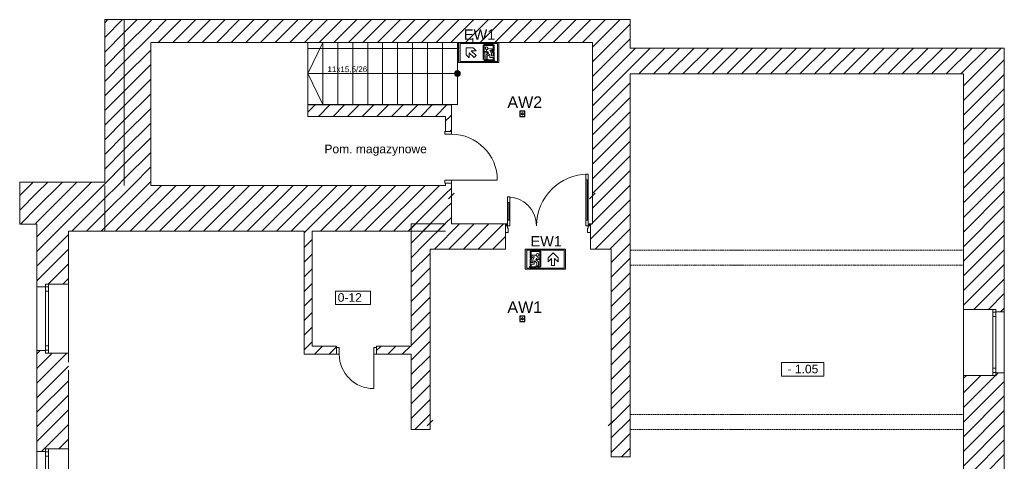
# Model space of a CAD drawing. Header units: millimetres. Extents: x -146116 to 602001, y -318793 to 100489.
# Tile 97 of 100: x 311236 to 328366, y 78941 to 86630. Entities that reach past the tile are written whole.
import ezdxf

# ---------------------------------------------------------------- set-up
doc = ezdxf.new("R2010")
doc.units = ezdxf.units.MM
doc.header["$LTSCALE"] = 0.1
doc.header["$MEASUREMENT"] = 0
doc.linetypes.add('eks Rzut piwnicy$0$Krawędzie ukryte', pattern=[391.222223, 282.222223, -109])
for name, color, linetype in [('eks Rzut piwnicy$0$Nowe_Drzwi ARCHICAD', 8, 'Continuous'), ('eks Rzut piwnicy$0$Nowe_Konstrukcja - Ściany zew', 8, 'Continuous'), ('eks Rzut piwnicy$0$poziom_0 (1)_5_Konstrukcja - Schody', 8, 'Continuous'), ('LUXIONA', 92, 'Continuous'), ('REWIZJA_1', 6, 'Continuous')]:
    doc.layers.add(name, color=color, linetype=linetype)
for name, color, linetype, lineweight in [('eks Rzut piwnicy$0$Nowe_Drzwi ARCHICAD_Nr_pióra__3', 8, 'Continuous', 13), ('eks Rzut piwnicy$0$Nowe_Drzwi ARCHICAD_Nr_pióra__47', 8, 'Continuous', 15), ('eks Rzut piwnicy$0$Nowe_Drzwi ARCHICAD_Nr_pióra__6', 8, 'Continuous', 13), ('eks Rzut piwnicy$0$Nowe_Konstrukcja - Ściany zew_Nr_pióra__47', 8, 'Continuous', 15), ('eks Rzut piwnicy$0$Nowe_Konstrukcja - Ściany zew_Nr_pióra__67', 8, 'Continuous', 13), ('eks Rzut piwnicy$0$poziom_0 (1)_5_0_Nr_pióra__21_Nr_pióra__7', 8, 'Continuous', 18), ('eks Rzut piwnicy$0$poziom_0 (1)_5_2D - Ogólne_Nr_pióra__1_Nr_pióra__7', 8, 'Continuous', 18), ('eks Rzut piwnicy$0$poziom_0 (1)_5_DEFPOINTS_Nr_pióra__7', 8, 'Continuous', 18), ('eks Rzut piwnicy$0$poziom_0 (1)_5_Drzwi ArchiCAD_Nr_pióra__27_Nr_pióra__7', 8, 'Continuous', 18), ('eks Rzut piwnicy$0$poziom_0 (1)_5_Drzwi ArchiCAD_Nr_pióra__81_Nr_pióra__3', 8, 'Continuous', 18), ('eks Rzut piwnicy$0$poziom_0 (1)_5_Konstrukcja - Belki_Nr_pióra__1_Nr_pióra__7', 8, 'Continuous', 18), ('eks Rzut piwnicy$0$poziom_0 (1)_5_Konstrukcja - Schody_Nr_pióra__81_Nr_pióra__3', 8, 'Continuous', 18), ('eks Rzut piwnicy$0$poziom_0 (1)_5_Konstrukcja - Ściany zew_Nr_pióra__107_Nr_pióra__11', 8, 'Continuous', 18), ('eks Rzut piwnicy$0$poziom_0 (1)_5_Konstrukcja - Ściany zew_Nr_pióra__27_Nr_pióra__7', 8, 'Continuous', 18), ('eks Rzut piwnicy$0$poziom_0 (1)_5_Konstrukcja - Ściany zew_Nr_pióra__87_Nr_pióra__3', 8, 'Continuous', 18), ('eks Rzut piwnicy$0$poziom_0 (1)_5_Metryczki pomieszczeń ArchiCADa_Nr_pióra__6_Nr_pióra__5', 8, 'Continuous', 18), ('eks Rzut piwnicy$0$poziom_0 (1)_5_Okna ArchiCADa_Nr_pióra__101_Nr_pióra__252', 8, 'Continuous', 18), ('eks Rzut piwnicy$0$poziom_0 (1)_5_Okna ArchiCADa_Nr_pióra__27_Nr_pióra__7', 8, 'Continuous', 18), ('eks Rzut piwnicy$0$poziom_0 (1)_5_Okna ArchiCADa_Nr_pióra__81_Nr_pióra__3', 8, 'Continuous', 18), ('eks Rzut piwnicy$0$poziom_0 (1)_5_Opisy - Teksty_Nr_pióra__1_Nr_pióra__7', 8, 'Continuous', 18), ('eks Rzut piwnicy$0$poziom_0 (1)_5_Wymiarowanie - Ogólne_Nr_pióra__1_Nr_pióra__7', 8, 'Continuous', 18), ('eks Rzut piwnicy$0$poziom_0 (1)_5_Wymiarowanie - Ogólne_Nr_pióra__7', 8, 'Continuous', 18), ('Oświetlenie ewakuacyjne', 3, 'Continuous', 20)]:
    doc.layers.add(name, color=color, linetype=linetype, lineweight=lineweight)
doc.styles.add('ARIAL', font='arial.ttf')
doc.styles.add('eks Rzut piwnicy$0$GENERATED_STYLE_1', font='arial.ttf')
doc.styles.add('Malanow_1_100', font='isocpeur.ttf')
pattern_1 = [(45, (138485.43, -34453.1), (127.2792, -127.2792), [])]

# ---------------------------------------------------------------- blocks, each defined once
blk = doc.blocks.new('eks Rzut piwnicy$0$Drzwi podwójne 21')
at = {"layer": 'eks Rzut piwnicy$0$Nowe_Drzwi ARCHICAD_Nr_pióra__3', "color": 7, "linetype": 'Continuous', "lineweight": 13}
for centre, radius, start, end in [((702, 0), 900, 90, 180), ((-702, 0), 504, 0, 90)]:
    blk.add_arc(centre, radius, start, end, dxfattribs=at)
at = {"layer": 'eks Rzut piwnicy$0$Nowe_Drzwi ARCHICAD_Nr_pióra__47', "color": 7, "linetype": 'Continuous', "lineweight": 15}
for p, q in [((-740, 35), (-715, 35)), ((-740, -90), (-740, 0)), ((-740, -90), (-740, 0)), ((-715, 0), (-715, 35)), ((740, 35), (715, 35)), ((715, 0), (715, 35)), ((740, -90), (740, 0)), ((740, -90), (740, 0)), ((-740, -102), (-740, -90)), ((-740, -102), (-740, -90)), ((-740, -115), (-740, -102)), ((-740, -115), (-740, -102)), ((740, -102), (740, -90)), ((740, -102), (740, -90)), ((740, -115), (740, -102)), ((740, -115), (740, -102))]:
    blk.add_line(p, q, dxfattribs=at)
at = {"layer": 'eks Rzut piwnicy$0$Nowe_Drzwi ARCHICAD_Nr_pióra__6', "color": 5, "linetype": 'Continuous', "lineweight": 13}
for p, q in [((662, 800), (662, 900)), ((662, 900), (702, 900)), ((702, 900), (702, 800)), ((662, 800), (682, 800)), ((662, 100), (662, 800)), ((702, 800), (662, 800)), ((682, 800), (702, 800)), ((682, 100), (682, 800)), ((682, 800), (682, 100)), ((682, 800), (682, 100)), ((702, 800), (702, 100)), ((-702, 504), (-702, 404)), ((-662, 504), (-702, 504)), ((-702, 404), (-702, 100)), ((-682, 404), (-702, 404)), ((-702, 404), (-662, 404)), ((-682, 100), (-682, 404)), ((-682, 404), (-682, 100)), ((-662, 404), (-682, 404)), ((-682, 404), (-682, 100)), ((-662, 404), (-662, 504)), ((-662, 100), (-662, 404)), ((-702, 0), (-740, 0)), ((-740, 0), (-740, -115)), ((-702, 100), (-682, 100)), ((-662, 100), (-702, 100)), ((-702, 100), (-702, 0)), ((-702, -40), (-702, 0)), ((-702, 0), (-662, 0)), ((-682, 100), (-662, 100)), ((-662, 0), (-662, 100)), ((682, 100), (662, 100)), ((662, 0), (662, 100)), ((662, 100), (702, 100)), ((702, 0), (662, 0)), ((702, 100), (682, 100)), ((702, 100), (702, 0)), ((740, 0), (702, 0)), ((702, 0), (702, -40)), ((740, -115), (740, 0)), ((-740, -115), (-690, -115)), ((-690, -40), (-702, -40)), ((-690, -115), (-690, -40)), ((702, -40), (690, -40)), ((690, -40), (690, -115)), ((690, -115), (740, -115))]:
    blk.add_line(p, q, dxfattribs=at)
blk = doc.blocks.new('eks Rzut piwnicy')
at = {"layer": 'eks Rzut piwnicy$0$Nowe_Konstrukcja - Ściany zew', "linetype": 'Continuous', "lineweight": 0}
h = blk.add_hatch(dxfattribs=at)
h.set_pattern_fill('GIPS', color=256, angle=180, style=0, pattern_type=2)
h.set_pattern_definition([(180, (231109.37, -23915.235), (-9e-15, -75), [0, -75])])
h.paths.add_polyline_path([(148150, -2138), (148150, -2173), (148163, -2173), (148163, -2151), (148175, -2151), (148175, -2138)])
at = {"layer": 'eks Rzut piwnicy$0$poziom_0 (1)_5_Konstrukcja - Schody', "linetype": 'Continuous', "lineweight": 0}
blk.add_hatch(color=256, dxfattribs=at).paths.add_polyline_path([(145810, 477), (145811, 469), (145813, 461), (145816, 453), (145821, 446), (145827, 440), (145833, 435), (145840, 431), (145848, 428), (145856, 427), (145865, 427), (145873, 428), (145881, 431), (145888, 435), (145894, 440), (145900, 446), (145904, 453), (145908, 461), (145910, 469), (145910, 477), (145910, 485), (145908, 493), (145904, 501), (145900, 508), (145894, 514), (145888, 519), (145881, 523), (145873, 525), (145865, 527), (145856, 527), (145848, 525), (145840, 523), (145833, 519), (145827, 514), (145821, 508), (145816, 501), (145813, 493), (145811, 485)])
at = {"layer": 'eks Rzut piwnicy$0$poziom_0 (1)_5_Konstrukcja - Ściany zew_Nr_pióra__107_Nr_pióra__11', "linetype": 'Continuous', "lineweight": 18}
h = blk.add_hatch(dxfattribs=at)
h.set_pattern_fill('BLOCZKI_CERAMICZNE_0005', color=256, angle=180, style=0, pattern_type=2)
h.set_pattern_definition(pattern_1)
h.paths.add_polyline_path([(140065, -1468), (140065, 1417), (139725, 1417), (139725, -1468)])
h = blk.add_hatch(dxfattribs=at)
h.set_pattern_fill('BLOCZKI_CERAMICZNE_0005', color=256, angle=180, style=0, pattern_type=2)
h.set_pattern_definition(pattern_1)
h.paths.add_polyline_path([(140525, -1468), (140525, 1417), (140065, 1417), (140065, -1468)])
h = blk.add_hatch(dxfattribs=at)
h.set_pattern_fill('BLOCZKI_CERAMICZNE_0005', color=256, angle=180, style=0, pattern_type=2)
h.set_pattern_definition(pattern_1)
h.paths.add_polyline_path([(148865, 1417), (140525, 1417), (140525, 1017), (148865, 1017)])
h = blk.add_hatch(dxfattribs=at)
h.set_pattern_fill('BLOCZKI_CERAMICZNE_0005', color=256, angle=180, style=0, pattern_type=2)
h.set_pattern_definition(pattern_1)
h.paths.add_polyline_path([(148865, -2138), (148865, 1017), (148210, 1017), (148210, -2138)])
h = blk.add_hatch(dxfattribs=at)
h.set_pattern_fill('BLOCZKI_CERAMICZNE_0005', color=256, angle=180, style=0, pattern_type=2)
h.set_pattern_definition(pattern_1)
h.paths.add_polyline_path([(148865, 472), (154665, 472), (155375, 922), (148865, 922)])
h = blk.add_hatch(dxfattribs=at)
h.set_pattern_fill('BLOCZKI_CERAMICZNE_0005', color=256, angle=180, style=0, pattern_type=2)
h.set_pattern_definition(pattern_1)
h.paths.add_polyline_path([(154665, 472), (154665, -3628), (155225, -3628), (155225, -3673), (155375, -3673), (155375, 922)])
h = blk.add_hatch(dxfattribs=at)
h.set_pattern_fill('BLOCZKI_CERAMICZNE_0005', color=256, angle=180, style=0, pattern_type=2)
h.set_pattern_definition(pattern_1)
h.paths.add_polyline_path([(145755, -68), (143260, -68), (143260, -268), (145755, -268)])
h = blk.add_hatch(dxfattribs=at)
h.set_pattern_fill('BLOCZKI_CERAMICZNE_0005', color=256, angle=180, style=0, pattern_type=2)
h.set_pattern_definition(pattern_1)
h.paths.add_polyline_path([(145655, -268), (145655, -528), (145755, -528), (145755, -268)])
h = blk.add_hatch(dxfattribs=at)
h.set_pattern_fill('BLOCZKI_CERAMICZNE_0005', color=256, angle=180, style=0, pattern_type=2)
h.set_pattern_definition(pattern_1)
h.paths.add_polyline_path([(138545, -1413), (138245, -1413), (138245, -2143), (138545, -2143)])
h = blk.add_hatch(dxfattribs=at)
h.set_pattern_fill('BLOCZKI_CERAMICZNE_0005', color=256, angle=180, style=0, pattern_type=2)
h.set_pattern_definition(pattern_1)
h.paths.add_polyline_path([(139725, -1413), (138545, -1413), (138545, -2268), (139725, -2268)])
h = blk.add_hatch(dxfattribs=at)
h.set_pattern_fill('BLOCZKI_CERAMICZNE_0005', color=256, angle=180, style=0, pattern_type=2)
h.set_pattern_definition(pattern_1)
h.paths.add_polyline_path([(139725, -2268), (145655, -2268), (145655, -1468), (139725, -1468)])
h = blk.add_hatch(dxfattribs=at)
h.set_pattern_fill('BLOCZKI_CERAMICZNE_0005', color=256, angle=180, style=0, pattern_type=2)
h.set_pattern_definition(pattern_1)
h.paths.add_polyline_path([(145655, -2138), (145755, -2138), (145755, -1428), (145655, -1428)])
h = blk.add_hatch(dxfattribs=at)
h.set_pattern_fill('BLOCZKI_CERAMICZNE_0005', color=256, angle=180, style=0, pattern_type=2)
h.set_pattern_definition(pattern_1)
h.paths.add_polyline_path([(145055, -2138), (145055, -5718), (145385, -5718), (145385, -2578)])
h = blk.add_hatch(dxfattribs=at)
h.set_pattern_fill('BLOCZKI_CERAMICZNE_0005', color=256, angle=180, style=0, pattern_type=2)
h.set_pattern_definition(pattern_1)
h.paths.add_polyline_path([(145055, -2138), (145385, -2578), (146695, -2578), (146695, -2138)])
h = blk.add_hatch(dxfattribs=at)
h.set_pattern_fill('BLOCZKI_CERAMICZNE_0005', color=256, angle=180, style=0, pattern_type=2)
h.set_pattern_definition(pattern_1)
h.paths.add_polyline_path([(148175, -2138), (148175, -2578), (148535, -2578), (148865, -2138)])
h = blk.add_hatch(dxfattribs=at)
h.set_pattern_fill('BLOCZKI_CERAMICZNE_0005', color=256, angle=180, style=0, pattern_type=2)
h.set_pattern_definition(pattern_1)
h.paths.add_polyline_path([(148535, -2578), (148535, -6198), (148865, -6198), (148865, -2138)])
h = blk.add_hatch(dxfattribs=at)
h.set_pattern_fill('BLOCZKI_CERAMICZNE_0005', color=256, angle=180, style=0, pattern_type=2)
h.set_pattern_definition(pattern_1)
h.paths.add_polyline_path([(138545, -2268), (138545, -3233), (138695, -3233), (138695, -3188), (139095, -3188), (139095, -2268)])
h = blk.add_hatch(dxfattribs=at)
h.set_pattern_fill('BLOCZKI_CERAMICZNE_0005', color=256, angle=180, style=0, pattern_type=2)
h.set_pattern_definition(pattern_1)
h.paths.add_polyline_path([(143195, -2268), (143195, -4408), (143335, -4268), (143335, -2268)])
h = blk.add_hatch(dxfattribs=at)
h.set_pattern_fill('BLOCZKI_CERAMICZNE_0005', color=256, angle=180, style=0, pattern_type=2)
h.set_pattern_definition(pattern_1)
h.paths.add_polyline_path([(143335, -4268), (143195, -4408), (143755, -4408), (143755, -4268)])
h = blk.add_hatch(dxfattribs=at)
h.set_pattern_fill('BLOCZKI_CERAMICZNE_0005', color=256, angle=180, style=0, pattern_type=2)
h.set_pattern_definition(pattern_1)
h.paths.add_polyline_path([(144455, -4268), (144455, -4408), (145055, -4408), (145055, -4268)])
h = blk.add_hatch(dxfattribs=at)
h.set_pattern_fill('BLOCZKI_CERAMICZNE_0005', color=256, angle=180, style=0, pattern_type=2)
h.set_pattern_definition(pattern_1)
h.paths.add_polyline_path([(138545, -4343), (138545, -6103), (138695, -6103), (138695, -6058), (139095, -6058), (139095, -4388), (138695, -4388), (138695, -4343)])
h = blk.add_hatch(dxfattribs=at)
h.set_pattern_fill('BLOCZKI_CERAMICZNE_0005', color=256, angle=180, style=0, pattern_type=2)
h.set_pattern_definition(pattern_1)
h.paths.add_polyline_path([(154665, -6478), (155225, -6478), (155225, -6523), (155375, -6523), (155375, -4733), (155225, -4733), (155225, -4778), (154665, -4778)])
at = {"layer": 'eks Rzut piwnicy$0$Nowe_Konstrukcja - Ściany zew_Nr_pióra__47', "linetype": 'Continuous', "lineweight": 15}
for p, q in [((146695, -2138), (146720, -2138)), ((146695, -2173), (146720, -2173)), ((146695, -2288), (146695, -2173)), ((146720, -2173), (146720, -2138)), ((148150, -2173), (148150, -2138)), ((148175, -2138), (148150, -2138)), ((148175, -2173), (148150, -2173)), ((148175, -2288), (148175, -2173))]:
    blk.add_line(p, q, dxfattribs=at)
at = {"layer": 'eks Rzut piwnicy$0$Nowe_Konstrukcja - Ściany zew_Nr_pióra__67', "linetype": 'Continuous', "lineweight": 13}
for p, q in [((146695, -2151), (146708, -2151)), ((146695, -2163), (146695, -2173)), ((146708, -2151), (146708, -2173)), ((148175, -2151), (148163, -2151)), ((148163, -2151), (148163, -2173)), ((148175, -2163), (148175, -2173))]:
    blk.add_line(p, q, dxfattribs=at)
at = {"layer": 'eks Rzut piwnicy$0$poziom_0 (1)_5_0_Nr_pióra__21_Nr_pióra__7', "linetype": 'Continuous', "lineweight": 18}
blk.add_line((145860, 912), (143260, 912), dxfattribs=at)
at = {"layer": 'eks Rzut piwnicy$0$poziom_0 (1)_5_2D - Ogólne_Nr_pióra__1_Nr_pióra__7', "linetype": 'Continuous', "lineweight": 18}
blk.add_line((138245, -2143), (138245, -1413), dxfattribs=at)
at = {"layer": 'eks Rzut piwnicy$0$poziom_0 (1)_5_DEFPOINTS_Nr_pióra__7', "linetype": 'Continuous', "lineweight": 18}
for p, q in [((139095, -2268), (139095, -2268)), ((140520, -2268), (140520, -2268))]:
    blk.add_line(p, q, dxfattribs=at)
at = {"layer": 'eks Rzut piwnicy$0$poziom_0 (1)_5_Drzwi ArchiCAD_Nr_pióra__27_Nr_pióra__7', "linetype": 'Continuous', "lineweight": 18}
for p, q in [((145755, -528), (145655, -528)), ((145755, -1428), (145655, -1428)), ((143755, -4408), (143755, -4293)), ((144455, -4408), (144455, -4293)), ((145385, -5718), (145270, -5718)), ((148535, -6198), (148650, -6198))]:
    blk.add_line(p, q, dxfattribs=at)
at = {"layer": 'eks Rzut piwnicy$0$poziom_0 (1)_5_Drzwi ArchiCAD_Nr_pióra__81_Nr_pióra__3', "linetype": 'Continuous', "lineweight": 18}
for p, q in [((145640, -528), (145640, -578)), ((145755, -528), (145640, -528)), ((145640, -578), (145755, -578)), ((145755, -578), (145755, -528)), ((146555, -1378), (145640, -1378)), ((145640, -1378), (145640, -1428)), ((145640, -1428), (145755, -1428)), ((145755, -1428), (145755, -1378)), ((143755, -4293), (143805, -4293)), ((143755, -4408), (143755, -4293)), ((143805, -4408), (143755, -4408)), ((143805, -4293), (143805, -4408)), ((144405, -4293), (144455, -4293)), ((144405, -4293), (144405, -5008)), ((144455, -4408), (144405, -4408)), ((144455, -4293), (144455, -4408)), ((145270, -5718), (145385, -5718)), ((148535, -6198), (148650, -6198))]:
    blk.add_line(p, q, dxfattribs=at)
for centre, radius, start, end in [((145755, -1378), 800, 0, 90), ((144405, -4408), 600, 180, 270)]:
    blk.add_arc(centre, radius, start, end, dxfattribs=at)
at = {"layer": 'eks Rzut piwnicy$0$poziom_0 (1)_5_Konstrukcja - Belki_Nr_pióra__1_Nr_pióra__7', "linetype": 'eks Rzut piwnicy$0$Krawędzie ukryte', "lineweight": 18}
for p, q in [((148865, -2598), (154665, -2598)), ((148865, -2858), (148865, -2598)), ((154665, -2858), (154665, -2598)), ((148865, -2858), (154665, -2858)), ((148865, -5458), (154665, -5458)), ((148865, -5718), (148865, -5458)), ((154665, -5718), (154665, -5458)), ((148865, -5718), (154665, -5718))]:
    blk.add_line(p, q, dxfattribs=at)
at = {"layer": 'eks Rzut piwnicy$0$poziom_0 (1)_5_Konstrukcja - Schody_Nr_pióra__81_Nr_pióra__3', "linetype": 'Continuous', "lineweight": 18}
for p, q in [((145860, 1017), (143260, 1017)), ((143260, -63), (143260, 1017)), ((143260, 477), (143520, 1017)), ((143520, -63), (143520, 1017)), ((143780, -63), (143780, 1017)), ((144040, -63), (144040, 1017)), ((144300, -63), (144300, 1017)), ((144560, -63), (144560, 1017)), ((144820, -63), (144820, 1017)), ((145080, -63), (145080, 1017)), ((145340, -63), (145340, 1017)), ((145600, -63), (145600, 1017)), ((145860, -63), (145860, 1017)), ((145860, 477), (143260, 477)), ((143260, 477), (143520, -63)), ((145860, -63), (143260, -63))]:
    blk.add_line(p, q, dxfattribs=at)
blk.add_circle((145860, 477), 50, dxfattribs=at)
at = {"layer": 'eks Rzut piwnicy$0$poziom_0 (1)_5_Konstrukcja - Ściany zew_Nr_pióra__27_Nr_pióra__7', "linetype": 'Continuous', "lineweight": 18}
for p, q in [((140525, 1417), (139725, 1417)), ((145755, -528), (145655, -528)), ((139725, -1413), (138245, -1413)), ((145755, -1428), (145655, -1428)), ((138545, -2143), (138545, -3233)), ((146695, -2578), (146695, -2138)), ((148175, -2578), (148175, -2138)), ((138545, -3233), (138695, -3233)), ((138695, -3233), (138695, -3188)), ((138695, -3188), (139095, -3188)), ((155225, -3628), (154665, -3628)), ((155225, -3673), (155225, -3628)), ((155375, -3673), (155225, -3673)), ((143755, -4408), (143755, -4268)), ((144455, -4408), (144455, -4268)), ((138545, -4343), (138695, -4343)), ((138695, -4343), (138695, -4388)), ((138695, -4388), (139095, -4388)), ((155225, -4778), (154665, -4778)), ((155375, -4733), (155225, -4733)), ((155225, -4733), (155225, -4778)), ((145385, -5718), (145055, -5718)), ((138545, -6103), (138695, -6103)), ((138695, -6103), (138695, -6058)), ((138695, -6058), (139095, -6058)), ((148535, -6198), (148865, -6198))]:
    blk.add_line(p, q, dxfattribs=at)
at = {"layer": 'eks Rzut piwnicy$0$poziom_0 (1)_5_Konstrukcja - Ściany zew_Nr_pióra__27_Nr_pióra__7', "linetype": 'Continuous', "lineweight": 18, "flags": 128}
for points in [[(139725, 1417), (139725, -1413)], [(140065, -1468), (140065, 1417)], [(148865, 1417), (140525, 1417)], [(148865, 922), (148865, 1417)], [(140525, -1468), (140525, 1017)], [(140525, 1017), (148210, 1017)], [(148210, 1017), (148210, -2138)], [(155375, 922), (148865, 922)], [(155375, -3673), (155375, 922)], [(148865, -6198), (148865, 472)], [(148865, 472), (154665, 472)], [(154665, 472), (154665, -3628)], [(145755, -68), (143260, -68)], [(143260, -68), (143260, -268)], [(145755, -528), (145755, -68)], [(143260, -268), (145655, -268)], [(145655, -268), (145655, -528)], [(139725, -1468), (139725, -2268)], [(145655, -1468), (140525, -1468)], [(145655, -1428), (145655, -1468)], [(145755, -2138), (145755, -1428)], [(138245, -2143), (138545, -2143)], [(145055, -2138), (145055, -4268)], [(145655, -2138), (145055, -2138)], [(146695, -2138), (145755, -2138)], [(148210, -2138), (148175, -2138)], [(139095, -3188), (139095, -2268)], [(139095, -2268), (143195, -2268)], [(143195, -2268), (143195, -4408)], [(143335, -4268), (143335, -2268)], [(143335, -2268), (145655, -2268)], [(145385, -5718), (145385, -2578)], [(145385, -2578), (146695, -2578)], [(148175, -2578), (148535, -2578)], [(148535, -2578), (148535, -6198)], [(143755, -4268), (143335, -4268)], [(145055, -4268), (144455, -4268)], [(138545, -4343), (138545, -6103)], [(139095, -4548), (139095, -4388)], [(143195, -4408), (143755, -4408)], [(144455, -4408), (145055, -4408)], [(145055, -4408), (145055, -5718)], [(139095, -6058), (139095, -4688)], [(154665, -4778), (154665, -6478)], [(155375, -6523), (155375, -4733)]]:
    blk.add_lwpolyline(points, dxfattribs=at)
at = {"layer": 'eks Rzut piwnicy$0$poziom_0 (1)_5_Konstrukcja - Ściany zew_Nr_pióra__87_Nr_pióra__3', "linetype": 'eks Rzut piwnicy$0$Krawędzie ukryte', "lineweight": 18, "flags": 128}
for points in [[(138545, -1413), (138245, -1413)], [(138245, -2143), (138545, -2143)]]:
    blk.add_lwpolyline(points, dxfattribs=at)
at = {"layer": 'eks Rzut piwnicy$0$poziom_0 (1)_5_Metryczki pomieszczeń ArchiCADa_Nr_pióra__6_Nr_pióra__5', "linetype": 'Continuous', "lineweight": 18}
for p, q in [((143740, -3309), (144350, -3309)), ((143740, -3545), (143740, -3309)), ((144350, -3309), (144350, -3545)), ((144350, -3545), (143740, -3545)), ((151497, -4554), (152233, -4554)), ((151497, -4789), (151497, -4554)), ((152233, -4554), (152233, -4789)), ((152233, -4789), (151497, -4789))]:
    blk.add_line(p, q, dxfattribs=at)
at = {"layer": 'eks Rzut piwnicy$0$poziom_0 (1)_5_Okna ArchiCADa_Nr_pióra__101_Nr_pióra__252', "linetype": 'Continuous', "lineweight": 18}
for p, q in [((138695, -3188), (138695, -3313)), ((138745, -3313), (138745, -3188)), ((138695, -3313), (138745, -3313)), ((155175, -3753), (155175, -3628)), ((155225, -3753), (155175, -3753)), ((155225, -3628), (155225, -3753)), ((138745, -4263), (138695, -4263)), ((138695, -4263), (138695, -4388)), ((138745, -4388), (138745, -4263)), ((155175, -4778), (155175, -4653)), ((155175, -4653), (155225, -4653)), ((155225, -4653), (155225, -4778)), ((138695, -6058), (138695, -6183)), ((138745, -6183), (138745, -6058)), ((138695, -6183), (138745, -6183))]:
    blk.add_line(p, q, dxfattribs=at)
at = {"layer": 'eks Rzut piwnicy$0$poziom_0 (1)_5_Okna ArchiCADa_Nr_pióra__27_Nr_pióra__7', "linetype": 'Continuous', "lineweight": 18}
for p, q in [((138695, -3188), (138745, -3188)), ((138695, -3233), (138695, -3188)), ((155225, -3628), (155175, -3628)), ((155225, -3673), (155225, -3628)), ((138695, -4343), (138695, -4388)), ((138695, -4388), (138745, -4388)), ((155225, -4778), (155175, -4778)), ((155225, -4733), (155225, -4778)), ((138695, -6058), (138745, -6058)), ((138695, -6103), (138695, -6058))]:
    blk.add_line(p, q, dxfattribs=at)
at = {"layer": 'eks Rzut piwnicy$0$poziom_0 (1)_5_Okna ArchiCADa_Nr_pióra__81_Nr_pióra__3', "linetype": 'Continuous', "lineweight": 18}
for p, q in [((138545, -4343), (138545, -3233)), ((138695, -3238), (138745, -3238)), ((139095, -4388), (139095, -3188)), ((138695, -3313), (138695, -4263)), ((138745, -4263), (138745, -3313)), ((154665, -4778), (154665, -3628)), ((155225, -3678), (155175, -3678)), ((155175, -4653), (155175, -3753)), ((155225, -3753), (155225, -4653)), ((155375, -4733), (155375, -3673)), ((138695, -4338), (138745, -4338)), ((155225, -4728), (155175, -4728)), ((138545, -7213), (138545, -6103)), ((138695, -6108), (138745, -6108)), ((139095, -7258), (139095, -6058)), ((138695, -6183), (138695, -7133)), ((138745, -7133), (138745, -6183))]:
    blk.add_line(p, q, dxfattribs=at)
at = {"layer": 'eks Rzut piwnicy$0$poziom_0 (1)_5_Wymiarowanie - Ogólne_Nr_pióra__1_Nr_pióra__7', "linetype": 'Continuous', "lineweight": 18}
for p, q in [((146130, 1017), (146130, 1092)), ((145581, 912), (145393, 912)), ((146223, 1017), (146036, 1017)), ((148140, 1017), (147952, 1017)), ((150843, 472), (150656, 472)), ((153741, 472), (153553, 472)), ((145581, -68), (145393, -68)), ((140525, -530), (140525, -343)), ((145655, -530), (145655, -343)), ((145805, -1604), (145705, -1704)), ((145755, -1748), (145755, -1560)), ((148160, -1704), (148260, -1604)), ((148210, -1748), (148210, -1560)), ((146223, -2138), (146036, -2138)), ((144717, -2268), (144530, -2268)), ((146223, -2578), (146036, -2578)), ((150843, -2598), (150656, -2598)), ((139095, -2935), (139095, -2748)), ((143195, -2935), (143195, -2748)), ((143335, -2935), (143335, -2748)), ((145055, -2935), (145055, -2748)), ((150843, -2858), (150656, -2858)), ((145385, -3662), (145385, -3474)), ((148535, -3662), (148535, -3474)), ((144717, -4268), (144530, -4268)), ((144717, -4408), (144530, -4408)), ((139095, -5280), (139095, -5092)), ((145055, -5280), (145055, -5092)), ((150843, -5458), (150656, -5458)), ((145435, -5554), (145335, -5654)), ((145385, -5698), (145385, -5511)), ((148585, -5554), (148485, -5654)), ((150843, -5718), (150656, -5718)), ((138545, -6053), (138545, -5865)), ((139095, -6053), (139095, -5865)), ((148535, -6053), (148535, -5865)), ((148865, -6053), (148865, -5865)), ((154665, -6053), (154665, -5865)), ((155375, -6053), (155375, -5865))]:
    blk.add_line(p, q, dxfattribs=at)
at = {"layer": 'eks Rzut piwnicy$0$poziom_0 (1)_5_Wymiarowanie - Ogólne_Nr_pióra__7', "linetype": 'Continuous', "lineweight": 18}
blk.add_line((139095, -2268), (140520, -2268), dxfattribs=at)
at = {"layer": 'eks Rzut piwnicy$0$Nowe_Drzwi ARCHICAD', "linetype": 'Continuous', "lineweight": 13, "zscale": 1000}
blk.add_blockref('eks Rzut piwnicy$0$Drzwi podwójne 21', (147435, -2173), dxfattribs=at)
at = {"layer": 'eks Rzut piwnicy$0$poziom_0 (1)_5_Konstrukcja - Schody_Nr_pióra__81_Nr_pióra__3', "linetype": 'Continuous', "lineweight": 18, "insert": (143600, 544), "char_height": 100, "attachment_point": 4, "style": 'eks Rzut piwnicy$0$GENERATED_STYLE_1'}
blk.add_mtext('\\A1;11x15,5/26', dxfattribs=at)
at = {"layer": 'eks Rzut piwnicy$0$poziom_0 (1)_5_Metryczki pomieszczeń ArchiCADa_Nr_pióra__6_Nr_pióra__5', "linetype": 'Continuous', "lineweight": 18, "char_height": 150, "attachment_point": 1, "style": 'eks Rzut piwnicy$0$GENERATED_STYLE_1'}
for s, insert in [('\\A1;0-12', (143778, -3346)), ('\\A1;- 1.05', (151604, -4591))]:
    blk.add_mtext(s, dxfattribs=dict(at, insert=insert))
at = {"layer": 'eks Rzut piwnicy$0$poziom_0 (1)_5_Opisy - Teksty_Nr_pióra__1_Nr_pióra__7', "linetype": 'Continuous', "lineweight": 18, "insert": (143547, -759), "char_height": 150, "width": 1695.55, "attachment_point": 1, "line_spacing_factor": 1.321041, "style": 'eks Rzut piwnicy$0$GENERATED_STYLE_1'}
blk.add_mtext('\\A1;Pom. magazynowe', dxfattribs=at)
blk = doc.blocks.new('DG')
at = {"layer": 'Oświetlenie ewakuacyjne', "linetype": 'ByBlock'}
h = blk.add_hatch(color=256, dxfattribs=at)
h.paths.add_polyline_path([(-0.9, 34.2), (69.1, 34.2), (69.1, -0.8), (-0.9, -0.8)])
h.paths.add_polyline_path([(1.5, 32.3), (66.6, 32.3), (66.6, 1.2), (1.5, 1.2)], flags=16)
at = {"layer": 'Oświetlenie ewakuacyjne'}
for p, q in [((12.1, 19), (20.8, 27.5)), ((12.1, 12.3), (12.1, 19)), ((18.4, 17.8), (12.1, 12.3)), ((18.4, 5.8), (18.4, 17.8)), ((20.8, 27.5), (29.5, 19)), ((29.5, 12.3), (23.2, 17.8)), ((23.2, 17.8), (23.2, 5.8)), ((29.5, 19), (29.5, 12.3)), ((47.3, 18.6), (42.7, 18.6)), ((42.7, 18.6), (42.7, 16.3)), ((47.3, 21.7), (47.3, 18.6)), ((49.4, 16.3), (49.4, 18.4)), ((49.4, 18.4), (50.9, 15.6)), ((57, 23.5), (50.5, 23.5)), ((56.2, 15.6), (53.2, 21.1)), ((53.2, 21.1), (55.9, 21.1)), ((55.9, 21.1), (58.8, 16.5)), ((60.6, 17.6), (57, 23.5)), ((58.8, 16.5), (60.6, 17.6)), ((23.2, 5.8), (18.4, 5.8)), ((42.7, 16.3), (49.4, 16.3)), ((50.9, 15.6), (46.3, 11.9)), ((46.3, 11.9), (46.3, 4.8)), ((46.3, 4.8), (48.9, 4.8)), ((46.7, 4.4), (49.3, 4.4)), ((48.9, 10.5), (53.5, 14)), ((48.9, 4.8), (48.9, 10.5)), ((53.5, 14), (53.5, 8.2)), ((53.5, 8.2), (60.8, 8.2)), ((56.2, 10.9), (56.2, 15.6)), ((60.8, 10.9), (56.2, 10.9)), ((60.8, 8.2), (60.8, 10.9))]:
    blk.add_line(p, q, dxfattribs=at)
at = {"layer": 'Oświetlenie ewakuacyjne', "lineweight": 40}
for p, q in [((42.7, 30.4), (59.8, 30.4)), ((42.7, 4.8), (42.7, 30.4)), ((59.8, 30.4), (59.8, 18.9)), ((42.7, 4.8), (44.5, 3)), ((48.1, 3), (44.5, 3)), ((46.7, 4.4), (48.1, 3)), ((49.3, 4.4), (50.7, 3)), ((61.6, 3), (50.7, 3)), ((59.8, 17.1), (59.8, 10.9)), ((59.8, 8.2), (59.8, 4.8)), ((59.8, 4.8), (61.6, 3))]:
    blk.add_line(p, q, dxfattribs=at)
at = {"layer": 'Oświetlenie ewakuacyjne'}
for points in [[(-0.9, 34.2), (69.1, 34.2), (69.1, -0.8), (-0.9, -0.8)], [(1.5, 32.3), (66.6, 32.3), (66.6, 1.2), (1.5, 1.2)]]:
    blk.add_lwpolyline(points, close=True, dxfattribs=at)
blk.add_circle((47.8, 24.5), 2.34, dxfattribs=at)
blk.add_arc((47.8, 24.5), 2.88, 259.4003, 339.1396, dxfattribs=at)
blk = doc.blocks.new('*U28')
at = {"layer": 'Oświetlenie ewakuacyjne', "color": 1, "linetype": 'ByBlock', "xscale": -1, "rotation": 359.9999999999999}
blk.add_blockref('DG', (69.1, 0.8), dxfattribs=at)
at = {"layer": 'Oświetlenie ewakuacyjne', "insert": (9.2, 57.7), "char_height": 18, "attachment_point": 1, "style": 'Malanow_1_100'}
blk.add_mtext_dynamic_manual_height_columns('{\\fArial|b0|i0|c238|p34;EW1}', width=42.979, gutter_width=669.5, heights=[0], dxfattribs=at)
blk = doc.blocks.new('SG')
at = {"layer": 'Oświetlenie ewakuacyjne', "linetype": 'ByBlock'}
h = blk.add_hatch(color=256, dxfattribs=at)
h.paths.add_polyline_path([(0, 35), (70, 35), (70, 0), (0, 0)])
h.paths.add_polyline_path([(2.5, 33), (67.5, 33), (67.5, 2), (2.5, 2)], flags=16)
at = {"layer": 'Oświetlenie ewakuacyjne'}
for p, q in [((13.2, 13.6), (13.2, 25.9)), ((25.5, 25.9), (13.2, 25.9)), ((26.9, 8.8), (18.4, 17.3)), ((18.4, 17.3), (18.4, 8.4)), ((21.8, 20.7), (30.3, 12.3)), ((21.8, 20.7), (30.7, 20.7)), ((30.7, 20.7), (25.5, 25.9)), ((48.2, 19.4), (43.6, 19.4)), ((48.2, 22.4), (48.2, 19.4)), ((50.3, 17), (50.3, 19.2)), ((50.3, 19.2), (51.9, 16.3)), ((57.9, 24.2), (51.4, 24.3)), ((57.2, 16.4), (54.1, 21.9)), ((54.1, 21.9), (56.8, 21.9)), ((56.8, 21.9), (59.7, 17.2)), ((61.5, 18.4), (57.9, 24.2)), ((59.7, 17.2), (61.5, 18.4)), ((18.4, 8.4), (13.2, 13.6)), ((30.3, 12.3), (26.9, 8.8)), ((43.6, 17.1), (50.3, 17)), ((51.9, 16.3), (47.2, 12.7)), ((47.2, 12.7), (47.2, 5.6)), ((47.2, 5.6), (49.8, 5.6)), ((47.7, 5.2), (50.2, 5.2)), ((49.8, 11.3), (54.4, 14.8)), ((49.8, 5.6), (49.8, 11.3)), ((54.4, 14.8), (54.4, 9)), ((54.4, 9), (61.7, 9)), ((57.1, 11.7), (57.2, 16.4)), ((61.7, 11.7), (57.1, 11.7)), ((61.7, 9), (61.7, 11.7))]:
    blk.add_line(p, q, dxfattribs=at)
at = {"layer": 'Oświetlenie ewakuacyjne', "lineweight": 40}
for p, q in [((43.6, 31.1), (60.7, 31.1)), ((43.6, 16.7), (43.6, 31.1)), ((60.7, 31.1), (60.7, 19.7)), ((60.7, 17.9), (60.7, 11.7)), ((43.6, 5.6), (43.6, 17.1)), ((43.6, 5.6), (45.4, 3.8)), ((49, 3.8), (45.4, 3.8)), ((47.7, 5.2), (49, 3.8)), ((50.2, 5.2), (51.6, 3.8)), ((62.5, 3.8), (51.6, 3.8)), ((60.7, 9), (60.7, 5.6)), ((60.7, 5.6), (62.5, 3.8))]:
    blk.add_line(p, q, dxfattribs=at)
at = {"layer": 'Oświetlenie ewakuacyjne'}
for points in [[(0, 35), (70, 35), (70, 0), (0, 0)], [(2.5, 33), (67.5, 33), (67.5, 2), (2.5, 2)]]:
    blk.add_lwpolyline(points, close=True, dxfattribs=at)
blk.add_circle((48.7, 25.3), 2.34, dxfattribs=at)
blk.add_arc((48.7, 25.3), 2.88, 259.4003, 339.1396, dxfattribs=at)
blk = doc.blocks.new('*U29')
at = {"layer": 'Oświetlenie ewakuacyjne', "color": 1, "linetype": 'ByBlock'}
blk.add_blockref('SG', (0, 0), dxfattribs=at)
at = {"layer": 'Oświetlenie ewakuacyjne', "insert": (9.2, 57.7), "char_height": 18, "attachment_point": 1, "style": 'Malanow_1_100'}
blk.add_mtext_dynamic_manual_height_columns('{\\fArial|b0|i0|c238|p34;EW1}', width=42.979, gutter_width=669.5, heights=[0], dxfattribs=at)
blk = doc.blocks.new('LUXIONA - LVNO')
at = {"layer": 'LUXIONA', "color": 1, "lineweight": -2}
for p, q in [((9, 9), (0, 9)), ((0, 9), (0, 0)), ((0, 0), (9, 0)), ((9, 0), (9, 9))]:
    blk.add_line(p, q, dxfattribs=at)
blk.add_lwpolyline([(4.5, 6.3), (2.6, 4.4), (4.5, 2.6), (6.3, 4.4)], close=True, dxfattribs=at)
at = {"layer": 'LUXIONA', "color": 1, "style": 'ARIAL', "flags": 4}
for tag, p in [('TYP', (-13.8, 32.2, -23.7)), ('OBW', (-19.1, -28, -23.7))]:
    blk.add_attdef(tag, p, '', height=20, dxfattribs=at)

msp = doc.modelspace()

# ---------------------------------------------------------------- block references
at = {"layer": 'LUXIONA'}
ref = msp.add_blockref('LUXIONA - LVNO', (319936, 84945), dxfattribs=dict(at, xscale=10, yscale=10, zscale=10))
ref.add_attrib('TYP', 'AW2', (319721, 85094, -237), dxfattribs={"color": 1, "height": 200, "style": 'ARIAL'})
ref = msp.add_blockref('LUXIONA - LVNO', (319936, 81376), dxfattribs=dict(at, xscale=10, yscale=10, zscale=10))
ref.add_attrib('TYP', 'AW1', (319721, 81525, -237), dxfattribs={"color": 1, "height": 200, "style": 'ARIAL'})
at = {"layer": 'Oświetlenie ewakuacyjne', "linetype": 'ByBlock', "xscale": 10, "yscale": 10, "zscale": 10}
for name, p in [('*U29', (318873, 85883)), ('*U28', (320032, 82285))]:
    msp.add_blockref(name, p, dxfattribs=at)
at = {"layer": 'REWIZJA_1'}
msp.add_blockref('eks Rzut piwnicy', (172991, 85214), dxfattribs=at)

doc.saveas('drawing.dxf')
